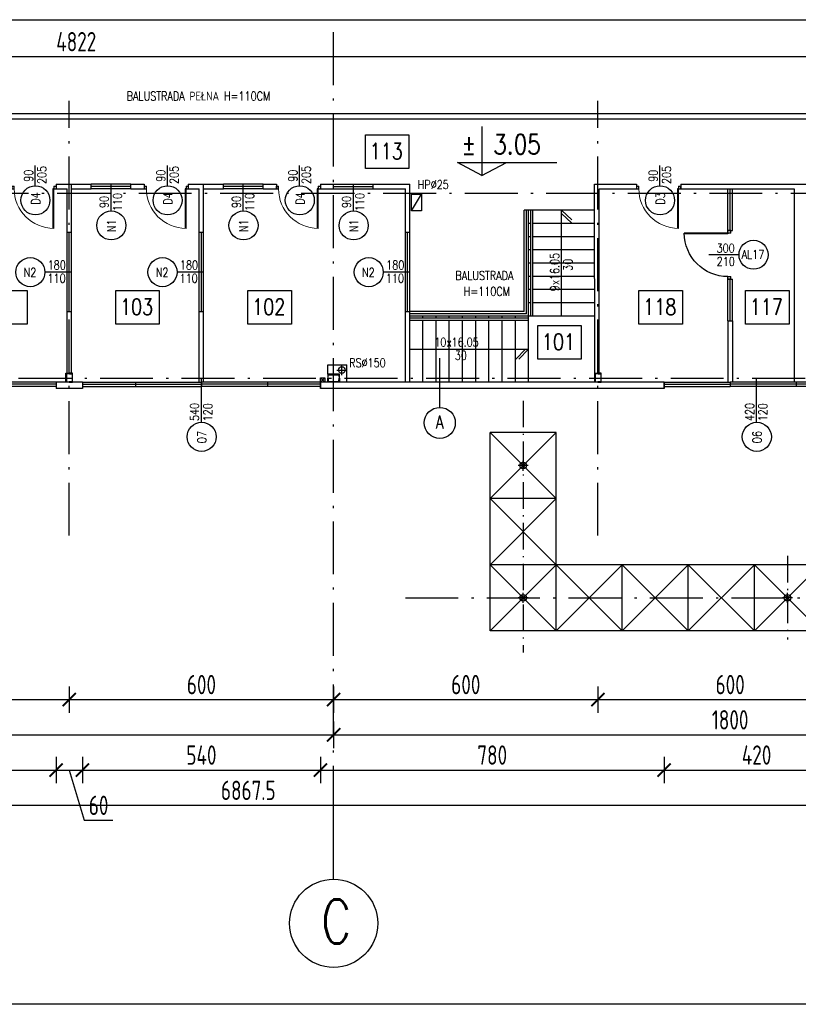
# Model space of a CAD drawing. Extents: x 153948 to 285449, y -89387 to -60195.
# Tile 21 of 100: x 251608 to 253375, y -89387 to -87152. Entities that reach past the tile are written whole.
import ezdxf
from ezdxf.enums import TextEntityAlignment as Align

# ---------------------------------------------------------------- set-up
doc = ezdxf.new("R2010")
doc.units = 0
doc.header["$LTSCALE"] = 100
doc.header["$MEASUREMENT"] = 0
doc.header["$PDMODE"] = 1
doc.linetypes.add('ACAD_ISO10W100', pattern=[18.5, 12, -3, 0.5, -3])
doc.linetypes.add('HIDDEN2', pattern=[4.7625, 3.175, -1.5875])
doc.layers.get('0').update_dxf_attribs({"linetype": 'CONTINUOUS'})
doc.layers.get('DEFPOINTS').update_dxf_attribs({"linetype": 'CONTINUOUS'})
for name, color, linetype in [('1', 2, 'CONTINUOUS'), ('A-ARM', 2, 'CONTINUOUS'), ('A-BUD-OP', 3, 'CONTINUOUS'), ('ALUMINIUM', 5, 'CONTINUOUS'), ('DRZWI', 5, 'CONTINUOUS'), ('K-STA', 2, 'CONTINUOUS'), ('OBRYS', 8, 'CONTINUOUS'), ('OKNA', 5, 'CONTINUOUS'), ('OPIS-POM', 2, 'CONTINUOUS'), ('OSIE', 8, 'ACAD_ISO10W100'), ('R-----OP', 2, 'CONTINUOUS'), ('RYNNY', 2, 'CONTINUOUS'), ('SCHODY', 2, 'CONTINUOUS'), ('SCIANY-GK', 11, 'CONTINUOUS'), ('TEXT1', 2, 'CONTINUOUS'), ('WYMIARY', 1, 'CONTINUOUS')]:
    doc.layers.add(name, color=color, linetype=linetype)
doc.layers.add('PANELE', color=3, linetype='CONTINUOUS', lineweight=30)
doc.styles.add('DYBY-NORMALNY-0-8-N', font='ROMANS.SHX', dxfattribs={"width": 0.8})
doc.styles.add('STYLE2', font='isocp.shx', dxfattribs={"width": 0.8})
doc.styles.add('TXT3', font='SIMPLEX.SHX', dxfattribs={"width": 0.75, "height": 40})
doc.dimstyles.new('KRESKI_100', dxfattribs={"dimscale": 20, "dimtxt": 2.2, "dimasz": 1.5, "dimexe": 1.5, "dimexo": 1.5, "dimgap": 0.6, "dimtad": 1, "dimdec": 1, "dimrnd": 0.5, "dimdsep": 46, "dimtxsty": 'STYLE2', "dimblk1": 'ARCHTICK', "dimblk2": 'ARCHTICK', "dimsah": 1, "dimcen": 2.5, "dimdle": 1.5, "dimclrd": 10, "dimclre": 10, "dimclrt": 15, "dimadec": 0, "dimazin": 0, "dimtfac": 1, "dimtdec": 1, "dimtmove": 1, "dimatfit": 3, "dimldrblk": 'ARCHTICK', "dimfxl": 1.5, "dimfxlon": 1, "dimtolj": 1, "dimtzin": 0, "dimarcsym": 0})

# ---------------------------------------------------------------- blocks, each defined once
blk = doc.blocks.new('SC200X2')
at = {"layer": '1'}
for points in [[(-10, 7.5), (-10, 0), (-9.7, 0, 0.391021), (-9.1, 0.6), (-8.7, 5.6, -0.391021), (-7.6, 6.6), (7.6, 6.6, -0.391021), (8.7, 5.6), (9.1, 0.6, 0.391021), (9.7, 0), (10, 0), (10, 7.5)], [(-10, -7.5), (-10, 0), (-9.7, 0, -0.391021), (-9.1, -0.6), (-8.7, -5.6, 0.391021), (-7.6, -6.6), (7.6, -6.6, 0.391021), (8.7, -5.6), (9.1, -0.6, -0.391021), (9.7, 0), (10, 0), (10, -7.5)]]:
    blk.add_lwpolyline(points, format="xyb", close=True, dxfattribs=at)
blk = doc.blocks.new('SC260X2')
at = {"layer": '1'}
for points in [[(-13, 9), (-13, 0), (-12.4, 0), (-12.1, 7, -0.401015), (-11.1, 7.9), (11.1, 7.9, -0.401015), (12.1, 7), (12.4, 0), (13, 0), (13, 9)], [(-13, -9), (-13, 0), (-12.4, 0), (-12.1, -7, 0.401015), (-11.1, -7.9), (11.1, -7.9, 0.401015), (12.1, -7), (12.4, 0), (13, 0), (13, -9)]]:
    blk.add_lwpolyline(points, format="xyb", close=True, dxfattribs=at)
blk = doc.blocks.new('O120')
at = {"layer": 'OKNA', "ltscale": 0.1}
for p, q in [((0, 10), (120, 10)), ((0, 10), (0, 0)), ((0, 5), (120, 5)), ((0, 0), (120, 0)), ((120, 10), (120, 0))]:
    blk.add_line(p, q, dxfattribs=at)
blk = doc.blocks.new('O150')
at = {"layer": 'OKNA', "ltscale": 0.1}
for p, q in [((0, 0), (150, 0)), ((0, 0), (0, -10)), ((150, 0), (150, -10)), ((0, -5), (150, -5)), ((0, -10), (150, -10))]:
    blk.add_line(p, q, dxfattribs=at)
blk = doc.blocks.new('D100')
at = {"layer": 'ALUMINIUM'}
for p, q in [((0, 0), (0, -6)), ((0, 0), (5, 0)), ((5, -6), (5, 0)), ((95, 0), (100, 0)), ((95, 0), (95, -6)), ((100, 0), (100, -6)), ((0, -6), (5, -6)), ((95, -6), (100, -6))]:
    blk.add_line(p, q, dxfattribs=at)
at = {"layer": 'ALUMINIUM', "lineweight": 9}
blk.add_line((95, -6), (95, -96), dxfattribs=at)
blk.add_arc((95, -6), 90, 180, 270, dxfattribs=at)
at = {"layer": 'DEFPOINTS'}
for p, q in [((93, -6), (93, -95.9)), ((95, -6), (93, -6))]:
    blk.add_line(p, q, dxfattribs=at)
blk = doc.blocks.new('D110')
at = {"layer": 'ALUMINIUM'}
for p, q in [((0, 0), (5.5, 0)), ((0, 0), (0, -6.6)), ((5.5, -6.6), (5.5, 0)), ((104.5, 0), (104.5, -6.6)), ((104.5, 0), (110, 0)), ((110, 0), (110, -6.6)), ((0, -6.6), (5.5, -6.6)), ((104.5, -6.6), (102.3, -6.6)), ((102.3, -6.6), (102.3, -105.5)), ((104.5, -6.6), (110, -6.6)), ((104.5, -6.6), (104.5, -105.6))]:
    blk.add_line(p, q, dxfattribs=at)
blk.add_arc((104.5, -6.6), 99, 180, 270, dxfattribs=at)
blk = doc.blocks.new('_ARCHTICK')
at = {"color": 0, "linetype": 'ByBlock', "const_width": 0.15}
blk.add_lwpolyline([(-0.5, -0.5), (0.5, 0.5)], dxfattribs=at)
blk = doc.blocks.new('*D293')
at = {"layer": 'DEFPOINTS', "color": 0, "ltscale": 0.1, "transparency": 16777216}
for p in [(248692.9, -87989.2), (255560.4, -88489.2), (255560.4, -88935.2)]:
    blk.add_point(p, dxfattribs=at)
at = {"layer": 'WYMIARY', "color": 10, "lineweight": -2, "ltscale": 0.1, "transparency": 16777216}
for p, q in [((248692.9, -88905.2), (248692.9, -88965.2)), ((255560.4, -88905.2), (255560.4, -88965.2)), ((248662.9, -88935.2), (255590.4, -88935.2))]:
    blk.add_line(p, q, dxfattribs=at)
at = {"layer": 'WYMIARY', "color": 10, "lineweight": -2, "ltscale": 0.1, "transparency": 16777216, "xscale": 30, "yscale": 30, "zscale": 30, "rotation": 180}
blk.add_blockref('_ARCHTICK', (248692.9, -88935.2), dxfattribs=at)
at = {"layer": 'WYMIARY', "color": 10, "lineweight": -2, "ltscale": 0.1, "transparency": 16777216, "xscale": 30, "yscale": 30, "zscale": 30}
blk.add_blockref('_ARCHTICK', (255560.4, -88935.2), dxfattribs=at)
at = {"layer": 'WYMIARY', "color": 15, "ltscale": 0.1, "transparency": 16777216, "insert": (252126.7, -88901.2), "char_height": 44, "attachment_point": 5, "style": 'STYLE2'}
blk.add_mtext('\\A1;6867.5', dxfattribs=at)
blk = doc.blocks.new('*D296')
at = {"layer": 'DEFPOINTS', "color": 0, "ltscale": 0.1, "transparency": 16777216}
for p in [(250520.4, -88695.2), (252320.4, -88695.2), (252320.4, -88775.2)]:
    blk.add_point(p, dxfattribs=at)
at = {"layer": 'WYMIARY', "color": 10, "lineweight": -2, "ltscale": 0.1, "transparency": 16777216}
for p, q in [((250520.4, -88745.2), (250520.4, -88805.2)), ((252320.4, -88745.2), (252320.4, -88805.2)), ((250490.4, -88775.2), (252350.4, -88775.2))]:
    blk.add_line(p, q, dxfattribs=at)
at = {"layer": 'WYMIARY', "color": 10, "lineweight": -2, "ltscale": 0.1, "transparency": 16777216, "xscale": 30, "yscale": 30, "zscale": 30, "rotation": 180}
blk.add_blockref('_ARCHTICK', (250520.4, -88775.2), dxfattribs=at)
at = {"layer": 'WYMIARY', "color": 10, "lineweight": -2, "ltscale": 0.1, "transparency": 16777216, "xscale": 30, "yscale": 30, "zscale": 30}
blk.add_blockref('_ARCHTICK', (252320.4, -88775.2), dxfattribs=at)
at = {"layer": 'WYMIARY', "color": 15, "ltscale": 0.1, "transparency": 16777216, "insert": (251420.4, -88741.2), "char_height": 44, "attachment_point": 5, "style": 'STYLE2'}
blk.add_mtext('\\A1;1800', dxfattribs=at)
blk = doc.blocks.new('*D297')
at = {"layer": 'DEFPOINTS', "color": 0, "ltscale": 0.1, "transparency": 16777216}
for p in [(252320.4, -88695.2), (254120.4, -88695.2), (254120.4, -88775.2)]:
    blk.add_point(p, dxfattribs=at)
at = {"layer": 'WYMIARY', "color": 10, "lineweight": -2, "ltscale": 0.1, "transparency": 16777216}
for p, q in [((252320.4, -88745.2), (252320.4, -88805.2)), ((254120.4, -88745.2), (254120.4, -88805.2)), ((252290.4, -88775.2), (254150.4, -88775.2))]:
    blk.add_line(p, q, dxfattribs=at)
at = {"layer": 'WYMIARY', "color": 10, "lineweight": -2, "ltscale": 0.1, "transparency": 16777216, "xscale": 30, "yscale": 30, "zscale": 30, "rotation": 180}
blk.add_blockref('_ARCHTICK', (252320.4, -88775.2), dxfattribs=at)
at = {"layer": 'WYMIARY', "color": 10, "lineweight": -2, "ltscale": 0.1, "transparency": 16777216, "xscale": 30, "yscale": 30, "zscale": 30}
blk.add_blockref('_ARCHTICK', (254120.4, -88775.2), dxfattribs=at)
at = {"layer": 'WYMIARY', "color": 15, "ltscale": 0.1, "transparency": 16777216, "insert": (253220.4, -88741.2), "char_height": 44, "attachment_point": 5, "style": 'STYLE2'}
blk.add_mtext('\\A1;1800', dxfattribs=at)
blk = doc.blocks.new('*D306')
at = {"layer": 'DEFPOINTS', "color": 0, "ltscale": 0.1, "transparency": 16777216}
for p in [(251120.4, -88615.2), (251720.4, -88615.2), (251720.4, -88695.2)]:
    blk.add_point(p, dxfattribs=at)
at = {"layer": 'WYMIARY', "color": 10, "lineweight": -2, "ltscale": 0.1, "transparency": 16777216}
for p, q in [((251120.4, -88665.2), (251120.4, -88725.2)), ((251720.4, -88665.2), (251720.4, -88725.2)), ((251090.4, -88695.2), (251750.4, -88695.2))]:
    blk.add_line(p, q, dxfattribs=at)
at = {"layer": 'WYMIARY', "color": 10, "lineweight": -2, "ltscale": 0.1, "transparency": 16777216, "xscale": 30, "yscale": 30, "zscale": 30, "rotation": 180}
blk.add_blockref('_ARCHTICK', (251120.4, -88695.2), dxfattribs=at)
at = {"layer": 'WYMIARY', "color": 10, "lineweight": -2, "ltscale": 0.1, "transparency": 16777216, "xscale": 30, "yscale": 30, "zscale": 30}
blk.add_blockref('_ARCHTICK', (251720.4, -88695.2), dxfattribs=at)
at = {"layer": 'WYMIARY', "color": 15, "ltscale": 0.1, "transparency": 16777216, "insert": (251420.4, -88661.2), "char_height": 44, "attachment_point": 5, "style": 'STYLE2'}
blk.add_mtext('\\A1;600', dxfattribs=at)
blk = doc.blocks.new('*D307')
at = {"layer": 'DEFPOINTS', "color": 0, "ltscale": 0.1, "transparency": 16777216}
for p in [(252320.4, -88615.2), (251720.4, -88645.2), (252320.4, -88695.2)]:
    blk.add_point(p, dxfattribs=at)
at = {"layer": 'WYMIARY', "color": 10, "lineweight": -2, "ltscale": 0.1, "transparency": 16777216}
for p, q in [((252320.4, -88665.2), (252320.4, -88725.2)), ((251690.4, -88695.2), (252350.4, -88695.2)), ((251720.4, -88675.2), (251720.4, -88725.2))]:
    blk.add_line(p, q, dxfattribs=at)
at = {"layer": 'WYMIARY', "color": 10, "lineweight": -2, "ltscale": 0.1, "transparency": 16777216, "xscale": 30, "yscale": 30, "zscale": 30, "rotation": 180}
blk.add_blockref('_ARCHTICK', (251720.4, -88695.2), dxfattribs=at)
at = {"layer": 'WYMIARY', "color": 10, "lineweight": -2, "ltscale": 0.1, "transparency": 16777216, "xscale": 30, "yscale": 30, "zscale": 30}
blk.add_blockref('_ARCHTICK', (252320.4, -88695.2), dxfattribs=at)
at = {"layer": 'WYMIARY', "color": 15, "ltscale": 0.1, "transparency": 16777216, "insert": (252020.4, -88661.2), "char_height": 44, "attachment_point": 5, "style": 'STYLE2'}
blk.add_mtext('\\A1;600', dxfattribs=at)
blk = doc.blocks.new('*D308')
at = {"layer": 'DEFPOINTS', "color": 0, "ltscale": 0.1, "transparency": 16777216}
for p in [(252320.4, -88615.2), (252920.4, -88615.2), (252920.4, -88695.2)]:
    blk.add_point(p, dxfattribs=at)
at = {"layer": 'WYMIARY', "color": 10, "lineweight": -2, "ltscale": 0.1, "transparency": 16777216}
for p, q in [((252320.4, -88665.2), (252320.4, -88725.2)), ((252920.4, -88665.2), (252920.4, -88725.2)), ((252290.4, -88695.2), (252950.4, -88695.2))]:
    blk.add_line(p, q, dxfattribs=at)
at = {"layer": 'WYMIARY', "color": 10, "lineweight": -2, "ltscale": 0.1, "transparency": 16777216, "xscale": 30, "yscale": 30, "zscale": 30, "rotation": 180}
blk.add_blockref('_ARCHTICK', (252320.4, -88695.2), dxfattribs=at)
at = {"layer": 'WYMIARY', "color": 10, "lineweight": -2, "ltscale": 0.1, "transparency": 16777216, "xscale": 30, "yscale": 30, "zscale": 30}
blk.add_blockref('_ARCHTICK', (252920.4, -88695.2), dxfattribs=at)
at = {"layer": 'WYMIARY', "color": 15, "ltscale": 0.1, "transparency": 16777216, "insert": (252620.4, -88661.2), "char_height": 44, "attachment_point": 5, "style": 'STYLE2'}
blk.add_mtext('\\A1;600', dxfattribs=at)
blk = doc.blocks.new('*D309')
at = {"layer": 'DEFPOINTS', "color": 0, "ltscale": 0.1, "transparency": 16777216}
for p in [(252920.4, -88615.2), (253520.4, -88615.2), (253520.4, -88695.2)]:
    blk.add_point(p, dxfattribs=at)
at = {"layer": 'WYMIARY', "color": 10, "lineweight": -2, "ltscale": 0.1, "transparency": 16777216}
for p, q in [((252920.4, -88665.2), (252920.4, -88725.2)), ((253520.4, -88665.2), (253520.4, -88725.2)), ((252890.4, -88695.2), (253550.4, -88695.2))]:
    blk.add_line(p, q, dxfattribs=at)
at = {"layer": 'WYMIARY', "color": 10, "lineweight": -2, "ltscale": 0.1, "transparency": 16777216, "xscale": 30, "yscale": 30, "zscale": 30, "rotation": 180}
blk.add_blockref('_ARCHTICK', (252920.4, -88695.2), dxfattribs=at)
at = {"layer": 'WYMIARY', "color": 10, "lineweight": -2, "ltscale": 0.1, "transparency": 16777216, "xscale": 30, "yscale": 30, "zscale": 30}
blk.add_blockref('_ARCHTICK', (253520.4, -88695.2), dxfattribs=at)
at = {"layer": 'WYMIARY', "color": 15, "ltscale": 0.1, "transparency": 16777216, "insert": (253220.4, -88661.2), "char_height": 44, "attachment_point": 5, "style": 'STYLE2'}
blk.add_mtext('\\A1;600', dxfattribs=at)
blk = doc.blocks.new('*D324')
at = {"layer": 'DEFPOINTS', "color": 0, "ltscale": 0.1, "transparency": 16777216}
for p in [(251150.4, -88775.2), (251690.4, -88775.2), (251690.4, -88855.2)]:
    blk.add_point(p, dxfattribs=at)
at = {"layer": 'WYMIARY', "color": 10, "lineweight": -2, "ltscale": 0.1, "transparency": 16777216}
for p, q in [((251150.4, -88825.2), (251150.4, -88885.2)), ((251690.4, -88825.2), (251690.4, -88885.2)), ((251120.4, -88855.2), (251720.4, -88855.2))]:
    blk.add_line(p, q, dxfattribs=at)
at = {"layer": 'WYMIARY', "color": 10, "lineweight": -2, "ltscale": 0.1, "transparency": 16777216, "xscale": 30, "yscale": 30, "zscale": 30, "rotation": 180}
blk.add_blockref('_ARCHTICK', (251150.4, -88855.2), dxfattribs=at)
at = {"layer": 'WYMIARY', "color": 10, "lineweight": -2, "ltscale": 0.1, "transparency": 16777216, "xscale": 30, "yscale": 30, "zscale": 30}
blk.add_blockref('_ARCHTICK', (251690.4, -88855.2), dxfattribs=at)
at = {"layer": 'WYMIARY', "color": 15, "ltscale": 0.1, "transparency": 16777216, "insert": (251420.4, -88821.2), "char_height": 44, "attachment_point": 5, "style": 'STYLE2'}
blk.add_mtext('\\A1;540', dxfattribs=at)
blk = doc.blocks.new('*D325')
at = {"layer": 'DEFPOINTS', "color": 0, "ltscale": 0.1, "transparency": 16777216}
for p in [(251690.4, -88775.2), (251750.4, -88775.2), (251750.4, -88855.2)]:
    blk.add_point(p, dxfattribs=at)
at = {"layer": 'WYMIARY', "color": 10, "lineweight": -2, "ltscale": 0.1, "transparency": 16777216}
for p, q in [((251690.4, -88825.2), (251690.4, -88885.2)), ((251750.4, -88825.2), (251750.4, -88885.2)), ((251660.4, -88855.2), (251780.4, -88855.2)), ((251720.4, -88855.2), (251754.6, -88969.2)), ((251754.6, -88969.2), (251819.5, -88969.2))]:
    blk.add_line(p, q, dxfattribs=at)
at = {"layer": 'WYMIARY', "color": 10, "lineweight": -2, "ltscale": 0.1, "transparency": 16777216, "xscale": 30, "yscale": 30, "zscale": 30, "rotation": 180}
blk.add_blockref('_ARCHTICK', (251690.4, -88855.2), dxfattribs=at)
at = {"layer": 'WYMIARY', "color": 10, "lineweight": -2, "ltscale": 0.1, "transparency": 16777216, "xscale": 30, "yscale": 30, "zscale": 30}
blk.add_blockref('_ARCHTICK', (251750.4, -88855.2), dxfattribs=at)
at = {"layer": 'WYMIARY', "color": 15, "ltscale": 0.1, "transparency": 16777216, "insert": (251787, -88935.2), "char_height": 44, "attachment_point": 5, "style": 'STYLE2'}
blk.add_mtext('\\A1;60', dxfattribs=at)
blk = doc.blocks.new('*D326')
at = {"layer": 'DEFPOINTS', "color": 0, "ltscale": 0.1, "transparency": 16777216}
for p in [(251750.4, -88775.2), (252290.4, -88775.2), (252290.4, -88855.2)]:
    blk.add_point(p, dxfattribs=at)
at = {"layer": 'WYMIARY', "color": 10, "lineweight": -2, "ltscale": 0.1, "transparency": 16777216}
for p, q in [((251750.4, -88825.2), (251750.4, -88885.2)), ((252290.4, -88825.2), (252290.4, -88885.2)), ((251720.4, -88855.2), (252320.4, -88855.2))]:
    blk.add_line(p, q, dxfattribs=at)
at = {"layer": 'WYMIARY', "color": 10, "lineweight": -2, "ltscale": 0.1, "transparency": 16777216, "xscale": 30, "yscale": 30, "zscale": 30, "rotation": 180}
blk.add_blockref('_ARCHTICK', (251750.4, -88855.2), dxfattribs=at)
at = {"layer": 'WYMIARY', "color": 10, "lineweight": -2, "ltscale": 0.1, "transparency": 16777216, "xscale": 30, "yscale": 30, "zscale": 30}
blk.add_blockref('_ARCHTICK', (252290.4, -88855.2), dxfattribs=at)
at = {"layer": 'WYMIARY', "color": 15, "ltscale": 0.1, "transparency": 16777216, "insert": (252020.4, -88821.2), "char_height": 44, "attachment_point": 5, "style": 'STYLE2'}
blk.add_mtext('\\A1;540', dxfattribs=at)
blk = doc.blocks.new('*D327')
at = {"layer": 'DEFPOINTS', "color": 0, "ltscale": 0.1, "transparency": 16777216}
for p in [(252290.4, -88775.2), (253070.4, -88775.2), (253070.4, -88855.2)]:
    blk.add_point(p, dxfattribs=at)
at = {"layer": 'WYMIARY', "color": 10, "lineweight": -2, "ltscale": 0.1, "transparency": 16777216}
for p, q in [((252290.4, -88825.2), (252290.4, -88885.2)), ((253070.4, -88825.2), (253070.4, -88885.2)), ((252260.4, -88855.2), (253100.4, -88855.2))]:
    blk.add_line(p, q, dxfattribs=at)
at = {"layer": 'WYMIARY', "color": 10, "lineweight": -2, "ltscale": 0.1, "transparency": 16777216, "xscale": 30, "yscale": 30, "zscale": 30, "rotation": 180}
blk.add_blockref('_ARCHTICK', (252290.4, -88855.2), dxfattribs=at)
at = {"layer": 'WYMIARY', "color": 10, "lineweight": -2, "ltscale": 0.1, "transparency": 16777216, "xscale": 30, "yscale": 30, "zscale": 30}
blk.add_blockref('_ARCHTICK', (253070.4, -88855.2), dxfattribs=at)
at = {"layer": 'WYMIARY', "color": 15, "ltscale": 0.1, "transparency": 16777216, "insert": (252680.4, -88821.2), "char_height": 44, "attachment_point": 5, "style": 'STYLE2'}
blk.add_mtext('\\A1;780', dxfattribs=at)
blk = doc.blocks.new('*D328')
at = {"layer": 'DEFPOINTS', "color": 0, "ltscale": 0.1, "transparency": 16777216}
for p in [(253070.4, -88775.2), (253490.4, -88775.2), (253490.4, -88855.2)]:
    blk.add_point(p, dxfattribs=at)
at = {"layer": 'WYMIARY', "color": 10, "lineweight": -2, "ltscale": 0.1, "transparency": 16777216}
for p, q in [((253070.4, -88825.2), (253070.4, -88885.2)), ((253490.4, -88825.2), (253490.4, -88885.2)), ((253040.4, -88855.2), (253520.4, -88855.2))]:
    blk.add_line(p, q, dxfattribs=at)
at = {"layer": 'WYMIARY', "color": 10, "lineweight": -2, "ltscale": 0.1, "transparency": 16777216, "xscale": 30, "yscale": 30, "zscale": 30, "rotation": 180}
blk.add_blockref('_ARCHTICK', (253070.4, -88855.2), dxfattribs=at)
at = {"layer": 'WYMIARY', "color": 10, "lineweight": -2, "ltscale": 0.1, "transparency": 16777216, "xscale": 30, "yscale": 30, "zscale": 30}
blk.add_blockref('_ARCHTICK', (253490.4, -88855.2), dxfattribs=at)
at = {"layer": 'WYMIARY', "color": 15, "ltscale": 0.1, "transparency": 16777216, "insert": (253280.4, -88821.1), "char_height": 44, "attachment_point": 5, "style": 'STYLE2'}
blk.add_mtext('\\A1;420', dxfattribs=at)
blk = doc.blocks.new('*D343')
at = {"layer": 'DEFPOINTS', "color": 0, "ltscale": 0.1, "transparency": 16777216}
for p in [(254147.4, -87236), (249325.3, -87365.7), (254147.4, -87365.7)]:
    blk.add_point(p, dxfattribs=at)
at = {"layer": 'WYMIARY', "color": 10, "lineweight": -2, "ltscale": 0.1, "transparency": 16777216}
for p, q in [((249325.3, -87266), (249325.3, -87206)), ((254147.4, -87266), (254147.4, -87206)), ((249295.3, -87236), (254177.4, -87236))]:
    blk.add_line(p, q, dxfattribs=at)
at = {"layer": 'WYMIARY', "color": 10, "lineweight": -2, "ltscale": 0.1, "transparency": 16777216, "xscale": 30, "yscale": 30, "zscale": 30, "rotation": 180}
blk.add_blockref('_ARCHTICK', (249325.3, -87236), dxfattribs=at)
at = {"layer": 'WYMIARY', "color": 10, "lineweight": -2, "ltscale": 0.1, "transparency": 16777216, "xscale": 30, "yscale": 30, "zscale": 30}
blk.add_blockref('_ARCHTICK', (254147.4, -87236), dxfattribs=at)
at = {"layer": 'WYMIARY', "color": 15, "ltscale": 0.1, "transparency": 16777216, "insert": (251736.3, -87202), "char_height": 44, "attachment_point": 5, "style": 'STYLE2'}
blk.add_mtext('\\A1;4822', dxfattribs=at)

msp = doc.modelspace()

# ---------------------------------------------------------------- linework, layer by layer
at = {"layer": 'A-ARM'}
msp.add_line((252497.12, -87586.12), (252519.62, -87547.8), dxfattribs=at)
msp.add_lwpolyline([(252519.62, -87586.12), (252497.12, -87586.12), (252497.12, -87547.8), (252519.62, -87547.8)], close=True, dxfattribs=at)
at = {"layer": 'A-BUD-OP'}
for p, q in [((252657.09, -87394.32), (252657.09, -87505.41)), ((252601.52, -87476.43), (252826.74, -87476.43)), ((252657.09, -87505.41), (252601.52, -87476.43)), ((252657.09, -87505.41), (252712.67, -87476.43))]:
    msp.add_line(p, q, dxfattribs=at)
at = {"layer": 'ALUMINIUM', "ltscale": 0.1}
for p, q in [((251770.4, -87535.68), (251770.4, -87525.66)), ((251860.4, -87525.68), (251770.4, -87525.68)), ((251860.4, -87530.68), (251770.4, -87530.68)), ((251860.4, -87535.68), (251860.4, -87525.68)), ((252070.4, -87535.68), (252070.4, -87525.66)), ((252160.4, -87525.68), (252070.4, -87525.68)), ((252160.4, -87530.68), (252070.4, -87530.68)), ((252160.4, -87535.68), (252160.4, -87525.68)), ((252320.4, -87535.68), (252320.4, -87525.68)), ((252320.4, -87525.68), (252410.4, -87525.68)), ((252320.4, -87530.68), (252410.4, -87530.68)), ((252410.4, -87535.68), (252410.4, -87525.66)), ((252410.4, -87535.7), (252410.4, -87525.7)), ((251860.4, -87535.68), (251770.4, -87535.68)), ((252160.4, -87535.68), (252070.4, -87535.68)), ((252320.4, -87535.68), (252410.4, -87535.68)), ((253215.4, -87630.7), (253215.37, -87535.7)), ((253220.4, -87630.7), (253220.36, -87535.7)), ((253225.4, -87630.7), (253225.37, -87535.7)), ((251715.37, -87724.65), (251715.37, -87634.65)), ((251715.37, -87634.65), (251725.39, -87634.65)), ((251720.37, -87724.65), (251720.37, -87634.65)), ((251725.37, -87724.65), (251725.37, -87634.65)), ((252015.37, -87634.65), (252025.39, -87634.65)), ((252015.37, -87724.65), (252015.37, -87634.65)), ((252020.37, -87724.65), (252020.37, -87634.65)), ((252025.37, -87724.65), (252025.37, -87634.65)), ((252483.45, -87724.66), (252483.45, -87634.66)), ((252483.45, -87634.66), (252493.47, -87634.66)), ((252488.45, -87724.66), (252488.45, -87634.66)), ((252493.45, -87724.66), (252493.45, -87634.66)), ((253215.45, -87630.7), (253225.45, -87630.7)), ((251715.37, -87724.65), (251725.39, -87724.65)), ((251715.37, -87814.65), (251715.37, -87724.65)), ((251715.37, -87724.65), (251725.37, -87724.65)), ((251720.37, -87814.65), (251720.37, -87724.65)), ((251725.37, -87814.65), (251725.37, -87724.65)), ((252015.37, -87724.65), (252025.37, -87724.65)), ((252015.37, -87814.65), (252015.37, -87724.65)), ((252015.37, -87724.65), (252025.39, -87724.65)), ((252020.37, -87814.65), (252020.37, -87724.65)), ((252025.37, -87814.65), (252025.37, -87724.65)), ((252483.45, -87724.66), (252493.47, -87724.66)), ((252483.45, -87814.66), (252483.45, -87724.66)), ((252483.45, -87724.66), (252493.45, -87724.66)), ((252488.45, -87814.66), (252488.45, -87724.66)), ((252493.45, -87814.66), (252493.45, -87724.66)), ((253215.4, -87740.73), (253225.4, -87740.73)), ((253215.4, -87835.7), (253215.4, -87740.73)), ((253220.4, -87835.7), (253220.4, -87740.73)), ((253225.4, -87835.7), (253225.4, -87740.73)), ((251715.37, -87814.65), (251725.37, -87814.65)), ((252015.37, -87814.65), (252025.37, -87814.65)), ((252483.45, -87814.66), (252493.45, -87814.66)), ((253215.4, -87835.7), (253225.4, -87835.7))]:
    msp.add_line(p, q, dxfattribs=at)
at = {"layer": 'K-STA'}
for p, q in [((254147.4, -87365.66), (249325.29, -87365.66)), ((254147.4, -87377.66), (249325.29, -87377.66))]:
    msp.add_line(p, q, dxfattribs=at)
at = {"layer": 'K-STA', "ltscale": 0.1}
for p, q in [((252290.43, -87964.71), (252300.43, -87974.71)), ((252290.43, -87974.71), (252300.43, -87964.71))]:
    msp.add_line(p, q, dxfattribs=at)
at = {"layer": 'K-STA', "color": 3, "ltscale": 0.1}
for p, q in [((252825.4, -88089.16), (252675.4, -88089.16)), ((252675.4, -88239.16), (252675.4, -88089.16)), ((252675.4, -88239.16), (252675.4, -88089.16)), ((252825.4, -88239.16), (252675.4, -88089.16)), ((252825.4, -88089.16), (252675.4, -88089.16)), ((252825.4, -88089.16), (252675.4, -88239.16)), ((252825.4, -88239.16), (252825.4, -88089.16)), ((252825.4, -88239.16), (252825.4, -88089.16)), ((252825.4, -88239.16), (252825.4, -88089.16)), ((252825.4, -88239.16), (252825.4, -88089.16)), ((252675.4, -88389.16), (252675.4, -88239.16)), ((252675.4, -88389.16), (252675.4, -88239.16)), ((252825.4, -88239.16), (252675.4, -88389.16)), ((252825.4, -88389.16), (252675.4, -88239.16)), ((252825.4, -88239.16), (252675.4, -88239.16)), ((252825.4, -88239.16), (252675.4, -88239.16)), ((252825.4, -88389.16), (252825.4, -88239.16)), ((252825.4, -88389.16), (252675.4, -88539.16)), ((252825.4, -88389.16), (252675.4, -88389.16)), ((252825.4, -88539.16), (252675.4, -88389.16)), ((252675.4, -88539.16), (252675.4, -88389.16)), ((252675.4, -88539.16), (252675.4, -88389.16)), ((252825.4, -88389.16), (252675.4, -88389.16)), ((252825.4, -88539.16), (252825.4, -88389.16)), ((252975.4, -88389.16), (252825.4, -88389.16)), ((252975.4, -88389.16), (252825.4, -88539.16)), ((252975.4, -88539.16), (252825.4, -88389.16)), ((252825.4, -88539.16), (252825.4, -88389.16)), ((252825.4, -88539.16), (252825.4, -88389.16)), ((252825.4, -88539.16), (252825.4, -88389.16)), ((252975.4, -88539.16), (252975.4, -88389.16)), ((253125.4, -88539.16), (252975.4, -88389.16)), ((253125.4, -88389.16), (252975.4, -88389.16)), ((253125.4, -88389.16), (252975.4, -88539.16)), ((253275.4, -88389.16), (253125.4, -88539.16)), ((253275.4, -88389.16), (253125.4, -88389.16)), ((253275.4, -88539.16), (253125.4, -88389.16)), ((253125.4, -88539.16), (253125.4, -88389.16)), ((253275.4, -88539.16), (253275.4, -88389.16)), ((253275.4, -88539.16), (253275.4, -88389.16)), ((253425.4, -88539.16), (253275.4, -88389.16)), ((253425.4, -88389.16), (253275.4, -88389.16)), ((253425.4, -88389.16), (253275.4, -88539.16)), ((252825.4, -88539.16), (252675.4, -88539.16)), ((252975.4, -88539.16), (252825.4, -88539.16)), ((253125.4, -88539.16), (252975.4, -88539.16)), ((253275.4, -88539.16), (253125.4, -88539.16)), ((253425.4, -88539.16), (253275.4, -88539.16))]:
    msp.add_line(p, q, dxfattribs=at)
at = {"layer": 'K-STA'}
msp.add_lwpolyline([(252290.43, -87964.71), (252300.43, -87964.71), (252300.43, -87974.71), (252290.43, -87974.71)], close=True, dxfattribs=at)
at = {"layer": 'K-STA', "ltscale": 0.1}
for centre in [(252750.4, -88164.16), (252750.4, -88464.16), (253350.4, -88464.16)]:
    msp.add_circle(centre, 7.5, dxfattribs=at)
at = {"layer": 'OBRYS', "ltscale": 0.5}
msp.add_lwpolyline([(247093.47, -87152.09), (255560.4, -87152.09), (255560.4, -89386.83), (247093.47, -89386.83)], close=True, dxfattribs=at)
at = {"layer": 'OPIS-POM'}
for points in [[(252392.66, -87413.71), (252491.33, -87413.71), (252491.33, -87490.02), (252392.66, -87490.02)], [(251526.03, -87767.03), (251624.7, -87767.03), (251624.7, -87843.35), (251526.03, -87843.35)], [(251826.03, -87767.03), (251924.7, -87767.03), (251924.7, -87843.35), (251826.03, -87843.35)], [(252126.03, -87767.03), (252224.7, -87767.03), (252224.7, -87843.35), (252126.03, -87843.35)], [(253013.48, -87767.03), (253112.15, -87767.03), (253112.15, -87843.35), (253013.48, -87843.35)], [(253255.37, -87767.03), (253354.04, -87767.03), (253354.04, -87843.35), (253255.37, -87843.35)], [(252783.56, -87846.29), (252882.23, -87846.29), (252882.23, -87922.6), (252783.56, -87922.6)]]:
    msp.add_lwpolyline(points, close=True, dxfattribs=at)
at = {"layer": 'OSIE', "ltscale": 0.1}
for p, q in [((252320.4, -88965.66), (252320.4, -87152.09)), ((251720.4, -88322.89), (251720.4, -87336.08)), ((252920.4, -88322.89), (252920.4, -87336.08)), ((248363.17, -87545.66), (255560.4, -87545.66)), ((252339.26, -87959), (252339.26, -87936.21)), ((252327.87, -87947.6), (252350.66, -87947.6)), ((247720.4, -87965.66), (255560.4, -87965.66)), ((252750.4, -88175.92), (252750.4, -88153.13)), ((252761.8, -88164.16), (252739.01, -88164.16)), ((252483.42, -88464.16), (254625.4, -88464.16)), ((252761.8, -88464.16), (252739.01, -88464.16)), ((252750.4, -88475.92), (252750.4, -88453.13)), ((253361.8, -88464.16), (253339.01, -88464.16)), ((253350.4, -88475.92), (253350.4, -88453.13))]:
    msp.add_line(p, q, dxfattribs=at)
at = {"layer": 'OSIE', "ltscale": 0.05}
for p, q in [((252750.4, -88016.91), (252750.4, -88587.97)), ((253350.4, -88369.16), (253350.4, -88559.16))]:
    msp.add_line(p, q, dxfattribs=at)
at = {"layer": 'PANELE', "ltscale": 0.1}
for p, q in [((251690.4, -87974.66), (251690.4, -87989.16)), ((251750.4, -87974.66), (251750.4, -87989.16)), ((252290.4, -87989.16), (252290.4, -87974.66)), ((252290.4, -87974.66), (252290.4, -87989.16)), ((253070.4, -87974.66), (253070.4, -87989.16)), ((253070.4, -87989.16), (253070.4, -87974.66))]:
    msp.add_line(p, q, dxfattribs=at)
at = {"layer": 'PANELE', "ltscale": 0.5}
for p, q in [((251750.4, -87974.66), (251690.4, -87974.66)), ((253070.4, -87974.66), (252290.4, -87974.66)), ((251750.4, -87989.16), (251690.4, -87989.16)), ((253070.4, -87989.16), (252290.4, -87989.16))]:
    msp.add_line(p, q, dxfattribs=at)
at = {"layer": 'R-----OP'}
msp.add_line((252561.06, -87920.25), (252561.06, -88031.99), dxfattribs=at)
for points in [[(251643.13, -87529.61), (251643.13, -87482.77)], [(251943.13, -87529.61), (251943.13, -87482.77)], [(252243.13, -87529.61), (252243.13, -87482.77)], [(253060.83, -87529.66), (253060.83, -87482.81)], [(251815.4, -87586.49), (251815.4, -87525.68)], [(252115.4, -87586.49), (252115.4, -87525.68)], [(252365.4, -87586.51), (252365.4, -87525.7)], [(253239.33, -87685.7), (253172.25, -87685.7)], [(251664.56, -87724.65), (251725.37, -87724.65)], [(251964.56, -87724.65), (252025.37, -87724.65)], [(252432.64, -87724.66), (252493.45, -87724.66)], [(252020.4, -88066.32), (252020.4, -87964.66)], [(253280.41, -88066.32), (253280.41, -87964.66)]]:
    msp.add_lwpolyline(points, dxfattribs=at)
for centre, radius in [((251643.61, -87562.05), 33), ((251943.61, -87562.05), 33), ((252243.61, -87562.05), 33), ((253061.31, -87562.1), 33), ((251815.88, -87618.98), 33), ((252115.88, -87618.98), 33), ((252365.88, -87619.01), 33), ((253273.48, -87685.58), 33), ((251632.07, -87725.13), 33), ((251932.07, -87725.13), 33), ((252400.15, -87725.14), 33), ((252561.45, -88067.17), 35.19), ((252020.88, -88098.81), 33), ((253280.88, -88098.81), 33)]:
    msp.add_circle(centre, radius, dxfattribs=at)
at = {"layer": 'RYNNY', "ltscale": 0.1}
msp.add_circle((252339.26, -87947.24), 7.5, dxfattribs=at)
at = {"layer": 'SCHODY', "ltscale": 0.1}
for p, q in [((252752.9, -87814.66), (252752.97, -87584.65)), ((252912.9, -87584.66), (252752.97, -87584.65)), ((252757.9, -87819.66), (252757.97, -87584.66)), ((252762.91, -87824.66), (252762.84, -87584.66)), ((252767.91, -87824.66), (252767.84, -87584.66)), ((252772.91, -87824.66), (252772.84, -87584.65)), ((252837.9, -87824.66), (252837.9, -87584.66)), ((252767.84, -87614.66), (252762.9, -87614.66)), ((252912.9, -87614.66), (252772.84, -87614.66)), ((252767.85, -87644.66), (252762.9, -87644.66)), ((252912.9, -87644.66), (252772.85, -87644.66)), ((252767.86, -87674.66), (252762.9, -87674.66)), ((252912.9, -87674.66), (252772.86, -87674.66)), ((252767.87, -87704.66), (252762.9, -87704.66)), ((252912.9, -87704.66), (252772.87, -87704.66)), ((252767.88, -87734.66), (252762.9, -87734.66)), ((252912.9, -87734.66), (252772.88, -87734.66)), ((252767.89, -87764.66), (252762.9, -87764.66)), ((252912.9, -87764.66), (252772.89, -87764.66)), ((252767.9, -87794.66), (252762.9, -87794.66)), ((252912.9, -87794.66), (252772.9, -87794.66)), ((252522.9, -87829.66), (252522.9, -87824.66)), ((252552.9, -87829.66), (252552.9, -87824.66)), ((252582.9, -87829.66), (252582.9, -87824.66)), ((252612.9, -87829.66), (252612.9, -87824.66)), ((252642.9, -87829.66), (252642.9, -87824.66)), ((252672.9, -87829.66), (252672.9, -87824.66)), ((252702.9, -87829.66), (252702.9, -87824.66)), ((252732.9, -87829.66), (252732.9, -87824.66)), ((252762.9, -87974.66), (252762.9, -87824.66)), ((252912.9, -87824.66), (252762.91, -87824.66)), ((252522.9, -87974.66), (252522.9, -87834.66)), ((252552.9, -87974.66), (252552.9, -87834.66)), ((252582.9, -87974.66), (252582.9, -87834.66)), ((252612.9, -87974.66), (252612.9, -87834.66)), ((252642.9, -87974.66), (252642.9, -87834.66)), ((252672.9, -87974.66), (252672.9, -87834.66)), ((252702.9, -87974.66), (252702.9, -87834.66)), ((252732.9, -87974.66), (252732.9, -87834.66)), ((252492.9, -87899.66), (252762.9, -87899.66))]:
    msp.add_line(p, q, dxfattribs=at)
at = {"layer": 'SCHODY', "linetype": 'HIDDEN2', "ltscale": 0.1}
for p, q in [((252837.9, -87584.66), (252869.12, -87614.66)), ((252837.9, -87591.59), (252861.91, -87614.66)), ((252755.97, -87899.66), (252732.9, -87923.66)), ((252762.9, -87899.66), (252732.9, -87930.88))]:
    msp.add_line(p, q, dxfattribs=at)
at = {"layer": 'SCHODY', "ltscale": 0.5}
for p, q in [((252752.9, -87814.66), (252493.45, -87814.66)), ((252757.9, -87819.66), (252493.45, -87819.66)), ((252762.91, -87824.66), (252493.45, -87824.66)), ((252762.9, -87829.66), (252493.45, -87829.66)), ((252762.9, -87834.66), (252493.45, -87834.66))]:
    msp.add_line(p, q, dxfattribs=at)
at = {"layer": 'SCIANY-GK', "ltscale": 0.1}
for p, q in [((251690.4, -87525.66), (251725.31, -87525.66)), ((251690.4, -87525.66), (251690.4, -87535.66)), ((251725.31, -87525.66), (251770.4, -87525.66)), ((251725.33, -87634.65), (251725.31, -87525.66)), ((251770.4, -87535.68), (251770.4, -87525.68)), ((251860.4, -87525.66), (251890.4, -87525.66)), ((251860.4, -87535.68), (251860.4, -87525.68)), ((251890.4, -87525.66), (251890.4, -87535.66)), ((251990.4, -87525.66), (251990.4, -87535.66)), ((251990.4, -87525.66), (252025.31, -87525.66)), ((252025.33, -87634.65), (252025.31, -87525.66)), ((252025.31, -87525.66), (252070.4, -87525.66)), ((252070.4, -87535.68), (252070.4, -87525.68)), ((252160.4, -87525.66), (252190.4, -87525.66)), ((252160.4, -87535.68), (252160.4, -87525.68)), ((252190.4, -87525.66), (252190.4, -87535.66)), ((252290.4, -87525.66), (252325.31, -87525.66)), ((252290.4, -87525.66), (252290.4, -87535.66)), ((252320.4, -87535.68), (252320.4, -87525.68)), ((252410.4, -87535.68), (252410.4, -87525.68)), ((252410.4, -87535.7), (252410.4, -87525.7)), ((252410.4, -87525.7), (252493.39, -87525.7)), ((252493.41, -87634.66), (252493.39, -87525.7)), ((252912.86, -87525.66), (253008.1, -87525.66)), ((252912.9, -87954.66), (252912.86, -87525.66)), ((253008.1, -87525.66), (253008.1, -87535.66)), ((253108.1, -87525.7), (253374.76, -87525.7)), ((253108.1, -87525.7), (253108.1, -87535.7)), ((253374.76, -87525.7), (253494.77, -87525.66)), ((251690.4, -87535.66), (251715.36, -87535.66)), ((251715.37, -87634.65), (251715.36, -87535.66)), ((251725.31, -87535.66), (251770.4, -87535.66)), ((251860.4, -87535.66), (251890.4, -87535.66)), ((251990.4, -87535.66), (252015.36, -87535.66)), ((252015.37, -87634.65), (252015.36, -87535.66)), ((252025.31, -87535.66), (252070.4, -87535.66)), ((252160.4, -87535.66), (252190.4, -87535.66)), ((252290.4, -87535.66), (252320.4, -87535.68)), ((252410.4, -87535.7), (252483.44, -87535.7)), ((252483.45, -87634.66), (252483.44, -87535.7)), ((252493.41, -87555.66), (252493.36, -87535.66)), ((252922.9, -87535.66), (253008.1, -87535.66)), ((252922.9, -87954.66), (252922.9, -87535.66)), ((253108.1, -87535.7), (253365.4, -87535.7)), ((253365.4, -87535.7), (253365.4, -87975.55)), ((251715.37, -87634.65), (251725.37, -87634.65)), ((252015.37, -87634.65), (252025.37, -87634.65)), ((252483.45, -87634.66), (252493.45, -87634.66)), ((251715.37, -87724.65), (251725.37, -87724.65)), ((251715.37, -87724.65), (251725.37, -87724.65)), ((252015.37, -87724.65), (252025.37, -87724.65)), ((252015.37, -87724.65), (252025.37, -87724.65)), ((252483.45, -87724.66), (252493.45, -87724.66)), ((252483.45, -87724.66), (252493.45, -87724.66)), ((251715.37, -87814.65), (251725.37, -87814.65)), ((251715.42, -87954.66), (251715.4, -87814.65)), ((251725.38, -87954.66), (251725.36, -87814.65)), ((252015.37, -87814.65), (252025.37, -87814.65)), ((252015.42, -87974.66), (252015.4, -87814.65)), ((252025.38, -87974.66), (252025.36, -87814.65)), ((252483.45, -87814.66), (252493.45, -87814.66)), ((252483.5, -87974.66), (252483.48, -87814.66)), ((252493.46, -87974.66), (252493.43, -87814.66)), ((253215.4, -87835.7), (253215.4, -87975.55)), ((253225.4, -87835.7), (253225.4, -87975.55)), ((252307.4, -87956.66), (252307.4, -87935.66)), ((252307.4, -87935.66), (252350.4, -87935.66)), ((252350.4, -87974.66), (252350.4, -87935.66))]:
    msp.add_line(p, q, dxfattribs=at)
at = {"layer": 'TEXT1'}
msp.add_line((252320.4, -89103.03), (252320.4, -88965.66), dxfattribs=at)
msp.add_circle((252320.4, -89203.03), 100, dxfattribs=at)

# ---------------------------------------------------------------- block references
at = {"layer": 'ALUMINIUM', "ltscale": 0.1, "xscale": -1, "rotation": 270}
msp.add_blockref('D110', (253222, -87740.73), dxfattribs=at)
at = {"layer": 'DRZWI', "ltscale": 0.12}
for p in [(251590.38, -87529.7), (251890.38, -87529.7), (252190.38, -87529.7), (253008.08, -87529.74)]:
    msp.add_blockref('D100', p, dxfattribs=at)
at = {"layer": 'K-STA', "ltscale": 0.5, "rotation": 270}
for p in [(251720.4, -87964.66), (252920.4, -87964.66)]:
    msp.add_blockref('SC200X2', p, dxfattribs=at)
at = {"layer": 'K-STA', "ltscale": 0.5}
msp.add_blockref('SC260X2', (252320.4, -87965.66), dxfattribs=at)
at = {"layer": 'OKNA', "ltscale": 0.1, "xscale": -1}
for p in [(251690.4, -87984.66), (252290.4, -87984.66), (253490.4, -87984.66)]:
    msp.add_blockref('O120', p, dxfattribs=at)
at = {"layer": 'OKNA', "ltscale": 0.1}
msp.add_blockref('O120', (251750.4, -87984.66), dxfattribs=at)
at = {"layer": 'OKNA'}
for p in [(251870.4, -87974.66), (253070.4, -87974.66)]:
    msp.add_blockref('O150', p, dxfattribs=at)
at = {"layer": 'OKNA', "xscale": -1}
for p in [(252170.4, -87974.66), (253370.4, -87974.66)]:
    msp.add_blockref('O150', p, dxfattribs=at)

# ---------------------------------------------------------------- texts
at = {"layer": 'A-BUD-OP', "style": 'DYBY-NORMALNY-0-8-N', "width": 0.8}
for s, p in [('%%p', (252610.26, -87457.31)), ('3.05', (252682.75, -87457.31))]:
    msp.add_text(s, height=45, dxfattribs=at).set_placement(p)
at = {"layer": 'OPIS-POM', "style": 'DYBY-NORMALNY-0-8-N', "width": 0.8}
for s, p in [('113', (252439.87, -87450.53)), ('103', (251873.23, -87803.85)), ('102', (252173.23, -87803.85)), ('118', (253060.69, -87803.85)), ('117', (253302.58, -87803.85)), ('101', (252830.77, -87883.1))]:
    msp.add_text(s, height=36.562, dxfattribs=at).set_placement(p, align=Align.MIDDLE)
at = {"layer": 'R-----OP', "color": 2, "style": 'DYBY-NORMALNY-0-8-N', "width": 0.8}
for s, p in [('BALUSTRADA PEŁNA H=110CM', (252013.6, -87325.43)), ('HP%%c25', (252546.57, -87526.34)), ('300', (253210.11, -87670.7)), ('210', (253210.51, -87700.92)), ('BALUSTRADA', (252662.66, -87732.76)), (' H=110CM', (252662.66, -87768.7)), ('RS%%c150', (252397.24, -87930.7))]:
    msp.add_text(s, height=20, dxfattribs=at).set_placement(p, align=Align.MIDDLE)
for s, p in [('205', (251658.35, -87504.56)), ('205', (251958.35, -87504.56)), ('205', (252258.35, -87504.56)), ('205', (253076.05, -87504.6)), ('90', (251628.13, -87506.39)), ('90', (251928.13, -87506.39)), ('90', (252228.13, -87506.39)), ('90', (253045.83, -87506.43))]:
    msp.add_text(s, height=20, rotation=90, dxfattribs=at).set_placement(p, align=Align.MIDDLE)
for s, p in [('D4', (251644.28, -87557.84)), ('D4', (251944.28, -87557.84)), ('D4', (252244.28, -87557.84)), ('D3', (253061.98, -87557.88)), ('N1', (251816.41, -87619.84)), ('N1', (252116.41, -87619.84)), ('N1', (252366.41, -87619.86)), ('O7', (252021.41, -88099.67)), ('O6', (253281.41, -88099.67))]:
    msp.add_text(s, height=20, rotation=90, dxfattribs=at).set_placement(p, align=Align.MIDDLE_CENTER)
for s, p in [('90', (251809.68, -87579.54)), ('110', (251839.78, -87586.37)), ('90', (252109.68, -87579.54)), ('110', (252139.78, -87586.37)), ('90', (252359.68, -87579.57)), ('110', (252389.78, -87586.39)), ('9x16.05', (252832.18, -87768.46)), ('30', (252862.28, -87722.18)), ('540', (252014.68, -88063.07)), ('120', (252044.78, -88063.61)), ('420', (253274.68, -88063.07)), ('120', (253304.78, -88063.61))]:
    msp.add_text(s, height=20, rotation=90, dxfattribs=at).set_placement(p)
for s, p in [('AL17', (253272.24, -87684.91)), ('N2', (251631.21, -87725.66)), ('N2', (251931.21, -87725.66)), ('N2', (252399.29, -87725.66))]:
    msp.add_text(s, height=20, dxfattribs=at).set_placement(p, align=Align.MIDDLE_CENTER)
for s, p in [('180', (251671.51, -87718.93)), ('180', (251971.51, -87718.93)), ('180', (252439.59, -87718.93)), ('110', (251670.97, -87749.03)), ('110', (251970.97, -87749.03)), ('110', (252439.05, -87749.03)), ('10x16.05', (252549.1, -87893.93)), ('30', (252595.38, -87924.03))]:
    msp.add_text(s, height=20, dxfattribs=at).set_placement(p)
at = {"layer": 'R-----OP', "style": 'DYBY-NORMALNY-0-8-N', "width": 0.8}
msp.add_text('A', height=30, dxfattribs=at).set_placement((252561.04, -88065.06), align=Align.MIDDLE)
at = {"layer": 'TEXT1', "style": 'TXT3', "width": 0.75}
msp.add_text('C', height=100, dxfattribs=at).set_placement((252292.56, -89248.75))

# ---------------------------------------------------------------- dimensions: what is measured, and where the dimension line sits
at = {"layer": 'WYMIARY', "ltscale": 0.1}
for base, p1, p2, picture, middle in [((254147.4, -87236), (249325.29, -87365.66), (254147.4, -87365.66), '*D343', (251736.35, -87201.99)), ((255560.4, -88935.15), (248692.9, -87989.16), (255560.4, -88489.16), '*D293', (252126.65, -88901.15)), ((251720.4, -88695.15), (251120.4, -88615.15), (251720.4, -88615.15), '*D306', (251420.4, -88661.15)), ((252320.4, -88695.15), (251720.4, -88645.15), (252320.4, -88615.15), '*D307', (252020.4, -88661.15)), ((252920.4, -88695.15), (252320.4, -88615.15), (252920.4, -88615.15), '*D308', (252620.4, -88661.15)), ((253520.4, -88695.15), (252920.4, -88615.15), (253520.4, -88615.15), '*D309', (253220.4, -88661.15)), ((252320.4, -88775.15), (250520.4, -88695.15), (252320.4, -88695.15), '*D296', (251420.4, -88741.15)), ((254120.4, -88775.15), (252320.4, -88695.15), (254120.4, -88695.15), '*D297', (253220.4, -88741.15)), ((251690.4, -88855.15), (251150.4, -88775.15), (251690.4, -88775.15), '*D324', (251420.4, -88821.15)), ((251750.4, -88855.15), (251690.4, -88775.15), (251750.4, -88775.15), '*D325', (251766.6, -88935.15)), ((252290.4, -88855.15), (251750.4, -88775.15), (252290.4, -88775.15), '*D326', (252020.4, -88821.15)), ((253070.4, -88855.15), (252290.4, -88775.15), (253070.4, -88775.15), '*D327', (252680.4, -88821.15)), ((253490.4, -88855.15), (253070.4, -88775.15), (253490.4, -88775.15), '*D328', (253280.4, -88821.15))]:
    dim = msp.add_linear_dim(base=base, p1=p1, p2=p2, dimstyle='KRESKI_100', dxfattribs=at)
    dim.commit()
    dim.dimension.update_dxf_attribs({"geometry": picture, "text_midpoint": middle})

doc.saveas('drawing.dxf')
